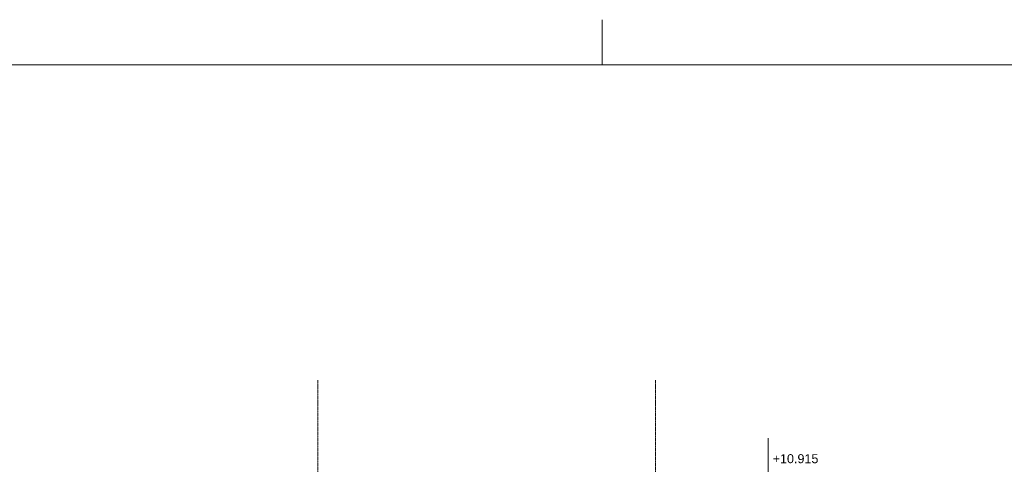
# Model space of a CAD drawing. Extents: x 0 to 92550, y 0 to 59400.
# Tile 34 of 37: x 29118 to 50984, y 49534 to 59400. Entities that reach past the tile are written whole.
import ezdxf
from ezdxf.xclip import XClip

# ---------------------------------------------------------------- set-up
doc = ezdxf.new("R2010")
doc.units = 0
doc.header["$MEASUREMENT"] = 0
doc.header["$XCLIPFRAME"] = 0
doc.linetypes.add('Streep-punt fijn', pattern=[1251.000023, 626.000023, -312.5, 0, -312.5])
doc.layers.add('ZZ A Stramien', color=7, linetype='Continuous')
doc.layers.add('ZZ Maatvoering 1_ 50_100', color=7, linetype='Continuous')
doc.styles.add('GENERATED_STYLE_1', font='arial.ttf')

# ---------------------------------------------------------------- blocks, each defined once
blk = doc.blocks.new('Drawing_1_1', base_point=(5739, 38400))
at = {"layer": 'ZZ A Stramien', "color": 7, "linetype": 'Streep-punt fijn', "lineweight": 9, "ltscale": 0.01}
for p, q in [((35739, 50900), (35739, 51400)), ((43239, 50900), (43239, 51400)), ((35739, 50900), (35739, 36400)), ((43239, 50900), (43239, 36400))]:
    blk.add_line(p, q, dxfattribs=at)
at = {"layer": 'ZZ Maatvoering 1_ 50_100', "color": 7, "linetype": 'Continuous', "lineweight": 5, "ltscale": 0.01}
blk.add_line((45739, 49315), (45739, 50115), dxfattribs=at)
at = {"layer": 'ZZ Maatvoering 1_ 50_100', "color": 7, "linetype": 'Continuous', "lineweight": 5, "insert": (45839, 49555), "char_height": 200, "width": 999.11, "attachment_point": 7, "style": 'GENERATED_STYLE_1'}
blk.add_mtext('\\A1;{\\pql;\\fArial|b0|i0|c0|p0;\\W1.000000;+10.915}', dxfattribs=at)

msp = doc.modelspace()

# ---------------------------------------------------------------- linework, layer by layer
at = {"color": 7, "linetype": 'Continuous', "lineweight": 5, "ltscale": 0.01}
msp.add_line((42050, 59400), (42050, 58400), dxfattribs=at)

# ---------------------------------------------------------------- block references
at = {"color": 7, "linetype": 'Continuous', "lineweight": 25, "ltscale": 0.01}
ref = msp.add_blockref('Drawing_1_1', (5739, 38400), dxfattribs=at)
XClip(ref).set_block_clipping_path([(7788.8666666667, 35400), (46837.9746950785, 51400)])

# ---------------------------------------------------------------- next in the draw order: linework, layer by layer
at = {"color": 7, "linetype": 'Continuous', "lineweight": 15, "ltscale": 0.01, "flags": 128}
msp.add_lwpolyline([(1000, 58400), (83100, 58400), (83100, 1000), (1000, 1000)], close=True, dxfattribs=at)

doc.saveas('drawing.dxf')
